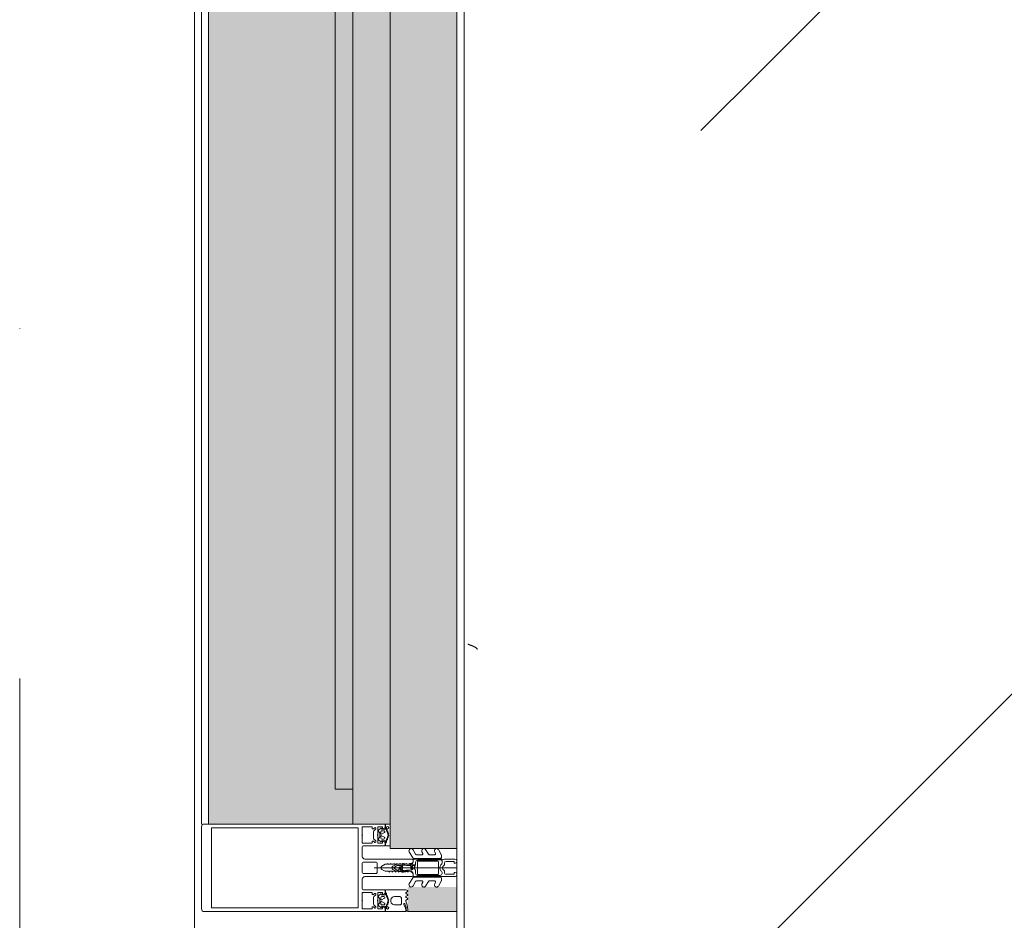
# Model space of a CAD drawing. Header units: millimetres. Extents: x -3267 to 40126, y 29201 to 102288.
# Tile 148 of 256: x 28526 to 29089, y 49064 to 49579. Entities that reach past the tile are written whole.
import ezdxf

# ---------------------------------------------------------------- set-up
doc = ezdxf.new("R2010")
doc.units = ezdxf.units.MM
doc.linetypes.add('4_ Штрихпунктир_ 10 х 2 мм', pattern=[1400, 1000, -200, 0, -200])
for name, color, linetype, lineweight in [('A-DETL-GENF-OTLN', 7, 'Continuous', 9), ('A-GLAZ-____-OTLN', 7, 'Continuous', 9), ('A-GLAZ-CWMG-MCUT', 7, 'Continuous', 9), ('A-GLAZ-CWMG-OTLN', 7, 'Continuous', 9), ('A-WALL-____-OTLN', 7, 'Continuous', 9), ('M-EQPM-____-OTLN', 7, 'Continuous', 9), ('S-GRID-____-OTLN', 7, 'Continuous', 9)]:
    doc.layers.add(name, color=color, linetype=linetype, lineweight=lineweight)
pattern_1 = [(135, (-48450, 26050), (-1000, 1e-13), [50, -1364.214]), (135, (-47950, 26050), (-1000, 1e-13), [50, -1364.214]), (135, (-47950, 26550), (-1000, 1e-13), [50, -1364.214]), (135, (-48664.64, 26764.64), (-1000, 1e-13), [403.55, -1010.664]), (135, (-48164.64, 26764.64), (-1000, 1e-13), [403.55, -1010.664]), (135, (-48664.64, 26264.64), (-1000, 1e-13), [403.55, -1010.664]), (135, (-48164.64, 26264.64), (-1000, 1e-13), [453.55, -960.664])]

# ---------------------------------------------------------------- blocks, each defined once
blk = doc.blocks.new('Rectangular Mullion - HI_CovCap-20mm_Mull-105mm-V273-ВКК_02_К1_З_ЭОМ_кабель_')
at = {"layer": 'A-DETL-GENF-OTLN', "color": 253, "true_color": 0xaaaaaa}
for p, q in [((-25, 144.5), (-25, 130.68)), ((23.5, 146), (-23.5, 146)), ((25, 130.68), (25, 144.5)), ((-25, 136), (-25, 59.5)), ((-22.9, 135.44), (-22.9, 59.4)), ((22.9, 136), (22.9, 59.4)), ((25, 136), (25, 59.4)), ((-25, 59.5), (-25, 61)), ((-12.6, 53.5), (-12.6, 41.4)), ((-5, 25.5), (-5, 52.5)), ((-3.2, 46.1), (-3.2, 53.5)), ((-2.7, 54), (2.7, 54)), ((3.2, 53.5), (3.2, 46.1)), ((5, 52.5), (5, 25.5)), ((12.6, 41.4), (12.6, 53.5)), ((-22.24, 46.35), (-21.18, 47.41)), ((-20.47, 47.7), (-17.13, 47.7)), ((-16.42, 47.41), (-15.36, 46.35)), ((2.7, 45.6), (-2.7, 45.6)), ((0, 47.27), (0, 0)), ((15.36, 46.35), (16.42, 47.41)), ((17.13, 47.7), (20.47, 47.7)), ((21.18, 47.41), (22.24, 46.35)), ((-23.5, 40.8), (-25, 40.8)), ((-22.3, 40.8), (-22.9, 40.8)), ((-22.9, 40.2), (-21.62, 40.2)), ((-21.76, 44.51), (-22.58, 43.54)), ((-22.27, 39.59), (-22.55, 39.1)), ((-21.2, 42.9), (-21.2, 41.7)), ((-21.07, 39.62), (-21.08, 39.77)), ((-19.5, 43.4), (-20.7, 43.4)), ((-20.7, 41.2), (-20.42, 41.2)), ((-20.48, 39.51), (-20.66, 39.4)), ((-20.16, 41.35), (-19.24, 42.95)), ((-17.65, 44), (-19.95, 44)), ((-18.36, 42.95), (-17.44, 41.35)), ((-16.9, 43.4), (-18.1, 43.4)), ((-17.18, 41.2), (-16.9, 41.2)), ((-17.02, 39.56), (-17.07, 39.36)), ((-16.46, 39.68), (-16.59, 39.75)), ((-16.4, 41.7), (-16.4, 42.9)), ((-15.02, 43.54), (-15.84, 44.51)), ((-14.64, 40.8), (-15.29, 40.8)), ((14.64, 40.8), (15.29, 40.8)), ((15.02, 43.54), (15.84, 44.51)), ((16.4, 41.7), (16.4, 42.9)), ((16.46, 39.68), (16.59, 39.75)), ((16.9, 43.4), (18.1, 43.4)), ((17.18, 41.2), (16.9, 41.2)), ((17.02, 39.56), (17.07, 39.36)), ((18.36, 42.95), (17.44, 41.35)), ((17.65, 44), (19.95, 44)), ((20.16, 41.35), (19.24, 42.95)), ((19.5, 43.4), (20.7, 43.4)), ((20.7, 41.2), (20.42, 41.2)), ((20.48, 39.51), (20.66, 39.4)), ((21.07, 39.62), (21.08, 39.77)), ((21.2, 42.9), (21.2, 41.7)), ((22.9, 40.2), (21.62, 40.2)), ((21.76, 44.51), (22.58, 43.54)), ((22.27, 39.59), (22.55, 39.1)), ((22.3, 40.8), (22.9, 40.8)), ((-19.97, 39.2), (-20.02, 39.33)), ((-19.33, 39.22), (-19.48, 39.08)), ((-18.77, 39.04), (-18.85, 39.17)), ((-18.16, 39.23), (-18.26, 39.06)), ((-17.56, 39.21), (-17.67, 39.31)), ((-1.89, 34.49), (-2.1, 32.75)), ((-0.87, 36.5), (-1.7, 35.06)), ((-1.12, 34.47), (-0.43, 35.65)), ((0.43, 35.65), (1.12, 34.47)), ((1.7, 35.06), (0.87, 36.5)), ((2.1, 32.75), (1.89, 34.49)), ((16.4, 35.6), (16.4, 32.6)), ((17.56, 39.21), (17.67, 39.31)), ((18.16, 39.23), (18.26, 39.06)), ((19.2, 37.6), (18.4, 37.6)), ((18.77, 39.04), (18.85, 39.17)), ((19.33, 39.22), (19.48, 39.08)), ((19.97, 39.2), (20.02, 39.33)), ((21.2, 32.6), (21.2, 35.6)), ((-2.24, 31), (-2.45, 30.87)), ((-2.45, 30.53), (-2.25, 30.41)), ((-1.33, 33.68), (-1.33, 33.78)), ((-1.25, 31.1), (0.74, 31.1)), ((-0.6, 32.5), (-0.6, 32.42)), ((0.84, 33), (-0.1, 33)), ((0.6, 32.3), (0.93, 32.3)), ((1.02, 31.78), (0.74, 32.06)), ((1.33, 33.78), (1.33, 33.68)), ((2.45, 30.87), (2.24, 31)), ((2.25, 30.41), (2.45, 30.53)), ((14.04, 28.99), (13.55, 28.15)), ((15.24, 28.15), (14.75, 28.99)), ((16.25, 28.99), (15.76, 28.15)), ((17.44, 28.15), (16.96, 28.99)), ((17.4, 31.6), (20.2, 31.6)), ((18.43, 28.95), (17.96, 28.15)), ((23.1, 29.29), (20.89, 30.27)), ((24.8, 29.2), (23.51, 29.2)), ((23.55, 28.9), (24.16, 28.9)), ((24.76, 28.3), (24.76, 28.2)), ((-7.75, 23.52), (-10.33, 25.01)), ((-9.07, 27.17), (-5.65, 25.19)), ((-7.5, 19.84), (-7.5, 23.08)), ((-5.4, 9.3), (-5.4, 24.76)), ((-3.5, 25), (-4.5, 25)), ((-3.3, 23.5), (-1.9, 23.5)), ((-1.7, 23.7), (-1.7, 24.9)), ((-1.4, 24.49), (-1.4, 23.99)), ((-1.1, 23.82), (-0.5, 24.17)), ((0.3, 26.2), (-1.09, 26.2)), ((0.43, 25), (0.2, 25)), ((0.34, 25.28), (0.58, 25.52)), ((0.5, 24.17), (1.42, 23.63)), ((1.92, 23.5), (3.3, 23.5)), ((4.5, 25), (3.5, 25)), ((5.4, 24.76), (5.4, 9.3)), ((5.65, 25.19), (9.07, 27.17)), ((7.5, 23.08), (7.5, 19.84)), ((10.33, 25.01), (7.75, 23.52)), ((24.56, 28), (23.89, 28)), ((-7.75, 16.23), (-10.41, 17.77)), ((-9.07, 19.88), (-8.25, 19.41)), ((-3.9, 22), (-3.9, 11)), ((-3.4, 22.5), (3.4, 22.5)), ((3.9, 11), (3.9, 22)), ((4.3, 22.5), (4.3, 9.4)), ((10.41, 17.77), (7.75, 16.23)), ((8.25, 19.41), (9.07, 19.88)), ((-9.07, 12.6), (-8.25, 12.12)), ((-7.5, 12.55), (-7.5, 15.8)), ((7.5, 15.8), (7.5, 12.55)), ((8.25, 12.12), (9.07, 12.6)), ((-7.62, 8.87), (-10.41, 10.48)), ((-5.9, 8.8), (-7.37, 8.8)), ((-5, 1), (-5, 6.7)), ((-2.71, 8.4), (-4.02, 8.4)), ((-3.7, 1.7), (-3.7, 6)), ((3.4, 10.5), (-3.4, 10.5)), ((-2.7, 7), (-2.13, 7)), ((-1.7, 9), (-2, 8.69)), ((-1.42, 7.29), (-0.71, 8.01)), ((0.71, 8.01), (1.42, 7.29)), ((2, 8.69), (1.7, 9)), ((2.13, 7), (2.7, 7)), ((3.3, 8.4), (2.71, 8.4)), ((3.7, 6), (3.7, 1.7)), ((7.37, 8.8), (5.9, 8.8)), ((10.41, 10.48), (7.62, 8.87))]:
    blk.add_line(p, q, dxfattribs=at)
at = {"layer": 'A-DETL-GENF-OTLN', "color": 253, "true_color": 0xaaaaaa, "flags": 128}
for points in [[(22.9, 130.68), (22.9, 140.2), (-22.9, 140.2), (-22.9, 130.68)], [(22.9, 61), (22.9, 57.79), (22.9, 56.3), (11.2, 56.3), (-11.2, 56.3), (-22.9, 56.3), (-22.9, 57.79), (-22.9, 61)], [(25, 61), (25, 57.79), (25, 41), (23.1, 41), (22.3, 41.8), (22.3, 42.4), (23.5, 42.4), (23.5, 45.1), (19.05, 45.1)], [(-19.05, 54), (-23.5, 54), (-23.5, 48.3), (-22.3, 48.3), (-22.3, 47.7), (-22.95, 47.05)], [(-14.65, 47.05), (-15.3, 47.7), (-15.3, 48.3), (-14.1, 48.3), (-14.1, 54), (-18.55, 54)], [(-6.5, 54), (-11.2, 54), (-12.1, 54)], [(12.1, 54), (11.2, 54), (6.5, 54)], [(18.55, 54), (14.1, 54), (14.1, 48.3), (15.3, 48.3), (15.3, 47.7), (14.65, 47.05)], [(22.95, 47.05), (22.3, 47.7), (22.3, 48.3), (23.5, 48.3), (23.5, 54), (19.05, 54)], [(-19.05, 45.1), (-23.5, 45.1), (-23.5, 42.4), (-22.3, 42.4), (-22.3, 41.8), (-23.1, 41), (-25, 41)], [(-13.1, 40.9), (-14.4, 40.9), (-15.3, 41.8), (-15.3, 42.4), (-14.1, 42.4), (-14.1, 45.1), (-18.55, 45.1)], [(18.55, 45.1), (14.1, 45.1), (14.1, 42.4), (15.3, 42.4), (15.3, 41.8), (14.4, 40.9), (13.1, 40.9)], [(-22.5, 43.09), (-22, 42.8), (-22, 42.67)], [(-16.05, 40.2), (-14.75, 40.1), (-16.02, 40.1), (-16.02, 39.94)], [(-15.6, 42.67), (-15.6, 42.8), (-15.1, 43.09)], [(-12.6, 38), (-12.6, 40.8), (-13.95, 40.8)], [(-0.87, 42.8), (-2, 40.84), (-2, 39.84), (-2.5, 39.55), (-2, 39.26), (-2, 38.04), (-2.5, 37.75), (-2, 37.46), (-2, 36.24), (-2.5, 35.95), (-2, 35.66), (-2, 34.44), (-2.5, 34.15), (-2, 33.86), (-2, 32.64), (-2.5, 32.35), (-2, 32.06), (-2, 30.84), (-2.5, 30.55), (-2, 30.26), (-2, 29.04), (-2.5, 28.75), (-2, 28.46), (-2, 27.24), (-2.5, 26.95), (-2.5, 26)], [(2.5, 26), (2, 26.29), (2, 27.51), (2.5, 27.8), (2, 28.09), (2, 29.31), (2.5, 29.6), (2, 29.89), (2, 31.11), (2.5, 31.4), (2, 31.69), (2, 32.91), (2.5, 33.2), (2, 33.49), (2, 34.71), (2.5, 35), (2, 35.29), (2, 36.51), (2.5, 36.8), (2, 37.09), (2, 38.31), (2.5, 38.6), (2, 38.89), (2, 40.84), (0.87, 42.8)], [(13.03, 28.15), (12.6, 28.9), (12.6, 40.8), (13.95, 40.8)], [(16.05, 40.2), (14.75, 40.1), (16.02, 40.1), (16.02, 39.94)], [(15.6, 42.67), (15.6, 42.8), (15.1, 43.09)], [(22.5, 43.09), (22, 42.8), (22, 42.67)], [(23.5, 40.8), (25, 40.8), (25, 29.4)], [(-0.35, 31.99), (0.1, 31.73), (-1.23, 31.6)], [(0.4, 31.8), (0.4, 31.9), (0.4, 32.1)], [(-3.41, 25), (-5, 25), (-5, 9.1)], [(-1.55, 25.25), (-1.17, 25.64), (-0.2, 25.7), (-0.42, 25.6), (-1.25, 24.85)], [(-0.1, 25.3), (-0.1, 25.4), (0, 25.42)], [(5, 1), (5, 25), (3.41, 25)], [(-4.51, 8.95), (-4.3, 11), (-4.3, 22.5)], [(-2.65, 1), (-2.65, 1.4), (-3.4, 1.4)], [(3.4, 1.4), (2.65, 1.4), (2.65, 1)]]:
    blk.add_lwpolyline(points, dxfattribs=at)
blk.add_lwpolyline([(0, 37), (0, 35.9)], close=True, dxfattribs=at)
at = {"layer": 'A-DETL-GENF-OTLN', "color": 253, "true_color": 0xaaaaaa}
for centre, radius, start, end in [((-23.5, 144.5), 1.5, 90, 180), ((23.5, 144.5), 1.5, 360, 90), ((-18.8, 53.94), 0.256, 12.6804, 167.3196), ((-12.1, 53.5), 0.5, 90, 180), ((-6.5, 52.5), 1.5, 360, 90), ((-2.7, 53.5), 0.5, 90, 180), ((2.7, 53.5), 0.5, 0, 90), ((6.5, 52.5), 1.5, 90, 180), ((12.1, 53.5), 0.5, 0, 90), ((18.8, 53.94), 0.256, 12.6804, 167.3196), ((-22.59, 46.7), 0.5, 135, 315), ((-20.47, 46.7), 1, 90, 135), ((-18.8, 45.04), 0.256, 12.6804, 167.3196), ((-17.13, 46.7), 1, 45, 90), ((-15.01, 46.7), 0.5, 225, 45), ((-2.7, 46.1), 0.5, 180, 270), ((2.7, 46.1), 0.5, 270, 0), ((15.01, 46.7), 0.5, 135, 315), ((17.13, 46.7), 1, 90, 135), ((18.8, 45.04), 0.256, 12.6804, 167.3196), ((20.47, 46.7), 1, 45, 90), ((22.59, 46.7), 0.5, 225, 45), ((-22.9, 39.55), 0.65, 90, 270), ((-23.2, 40.8), 0.3, 180, 0), ((-22.35, 43.35), 0.3, 140.0103, 239.9951), ((-22.3, 41.1), 0.3, 270.9052, 359.9815), ((-21.41, 39.09), 1, 90.8272, 149.9977), ((-18.96, 41.89), 3.14, 165.4979, 194.5021), ((-21.15, 44), 0.8, 22.6156, 140.0033), ((-21.62, 39.7), 0.5, 54.9221, 90), ((-21.42, 39.75), 0.339, 3.0025, 90.8217), ((-18.8, 43.71), 4.4, 234.9221, 305.8412), ((-20.7, 42.9), 0.5, 89.9899, 180.0101), ((-20.7, 41.7), 0.5, 179.9897, 270.0103), ((-20.8, 39.64), 0.272, 183.0147, 299.989), ((-20.32, 39.23), 0.316, 18.0033, 119.993), ((-20.42, 41.5), 0.3, 269.9879, 330.0064), ((-19.95, 44.5), 0.5, 202.6224, 269.9997), ((-19.5, 43.1), 0.3, 329.9976, 90.0064), ((-18.1, 43.1), 0.3, 89.9987, 209.9973), ((-17.65, 44.5), 0.5, 269.9988, 337.3791), ((-17.18, 41.5), 0.3, 209.995, 270.0107), ((-16.45, 44), 0.8, 40.0031, 157.3772), ((-16.73, 39.48), 0.3, 63.0032, 164.9985), ((-16.9, 42.9), 0.5, 0.0092, 89.9908), ((-16.9, 41.7), 0.5, 270.009, 359.991), ((-16.32, 39.94), 0.3, 243.009, 359.9888), ((-16.05, 39.9), 0.3, 90, 125.8412), ((-18.64, 41.89), 3.14, 346.8025, 14.483), ((-15.29, 41.1), 0.3, 166.8025, 270), ((-15.25, 43.35), 0.3, 299.9983, 40.0113), ((-14.83, 40.53), 0.33, 270, 54.9099), ((-14.75, 40.6), 0.5, 269.9912, 352.8263), ((-13.95, 40.5), 0.3, 90.003, 172.8115), ((-13.1, 41.4), 0.5, 270, 0), ((0, 42.3), 1, 30, 150), ((13.1, 41.4), 0.5, 180, 270), ((13.95, 40.5), 0.3, 7.1885, 89.997), ((14.75, 40.6), 0.5, 187.1737, 270.0088), ((14.83, 40.53), 0.33, 125.0901, 270), ((15.25, 43.35), 0.3, 139.9887, 240.0017), ((15.29, 41.1), 0.3, 270, 13.1975), ((18.64, 41.89), 3.14, 165.517, 193.1975), ((16.45, 44), 0.8, 22.6228, 139.9969), ((16.32, 39.94), 0.3, 180.0112, 296.991), ((16.05, 39.9), 0.3, 54.1588, 90), ((18.8, 43.71), 4.4, 234.1588, 305.0779), ((16.9, 42.9), 0.5, 90.0092, 179.9908), ((16.9, 41.7), 0.5, 180.009, 269.991), ((16.73, 39.48), 0.3, 15.0015, 116.9968), ((17.18, 41.5), 0.3, 269.9893, 330.005), ((17.65, 44.5), 0.5, 202.6209, 270.0012), ((18.1, 43.1), 0.3, 330.0027, 90.0013), ((19.5, 43.1), 0.3, 89.9936, 210.0024), ((19.95, 44.5), 0.5, 270.0003, 337.3776), ((20.32, 39.23), 0.316, 60.007, 161.9967), ((20.42, 41.5), 0.3, 209.9936, 270.0121), ((21.15, 44), 0.8, 39.9967, 157.3844), ((20.8, 39.64), 0.272, 240.011, 356.9853), ((20.7, 42.9), 0.5, 359.9899, 90.0101), ((20.7, 41.7), 0.5, 269.9897, 0.0103), ((21.42, 39.75), 0.339, 89.1783, 176.9975), ((21.62, 39.7), 0.5, 90, 125.0779), ((21.41, 39.09), 1, 30.0023, 89.1728), ((18.96, 41.89), 3.14, 345.4979, 14.5021), ((22.3, 41.1), 0.3, 180.0185, 269.0948), ((22.35, 43.35), 0.3, 300.0049, 39.9897), ((23.2, 40.8), 0.3, 180, 0), ((22.9, 39.55), 0.65, 270, 90), ((-22.9, 39.3), 0.4, 270, 330.0063), ((-19.69, 39.29), 0.3, 197.9991, 314.9995), ((-19.11, 38.99), 0.316, 32.9896, 135.009), ((-18.52, 39.21), 0.3, 213.0015, 329.9997), ((-17.88, 39.07), 0.316, 48.0026, 149.9974), ((-17.36, 39.43), 0.3, 227.9972, 345.0045), ((-0.4, 34.31), 1.5, 150, 173), ((0.27, 33.67), 1.6, 150, 176), ((0, 36), 1, 90.0286, 150), ((0, 35.4), 0.5, 90.0573, 150), ((0, 36), 1, 30, 89.9714), ((0, 35.4), 0.5, 30, 89.9427), ((-0.27, 33.67), 1.6, 4, 30), ((0.4, 34.31), 1.5, 7, 30), ((18.4, 35.6), 2, 90.0021, 179.9979), ((17.36, 39.43), 0.3, 194.9955, 312.0028), ((17.88, 39.07), 0.316, 30.0026, 131.9974), ((18.52, 39.21), 0.3, 210.0003, 326.9985), ((19.11, 38.99), 0.316, 44.991, 147.0104), ((19.2, 35.6), 2, 359.9974, 90.0026), ((19.69, 39.29), 0.3, 225.0005, 342.0009), ((22.9, 39.3), 0.4, 209.9937, 270), ((-2.35, 30.7), 0.2, 120, 240), ((17.75, 30.31), 20, 179.7236, 190.22), ((17.75, 30.31), 20, 173, 178.0497), ((-1.25, 30.9), 0.2, 90, 179.3132), ((46.55, 30.33), 48, 179.3132, 184.7125), ((46.55, 30.33), 48, 176, 178.2341), ((-1.23, 31.8), 0.2, 178.2341, 270), ((-0.1, 32.5), 0.5, 90, 180), ((-0.1, 32.42), 0.5, 180, 240), ((0.2, 31.9), 0.2, 240, 0), ((0.2, 31.8), 0.2, 270, 0), ((0.6, 32.1), 0.2, 90, 180), ((0.6, 31.92), 0.2, 45, 180), ((0.74, 31.5), 0.4, 270, 45), ((0.84, 33.5), 0.5, 270, 3.8302), ((0.93, 31.8), 0.5, 1.777, 90), ((-46.55, 30.33), 48, 354.4962, 1.777), ((-46.55, 30.33), 48, 3.8302, 4), ((-17.75, 30.31), 20, 349.78, 0.2764), ((-17.75, 30.31), 20, 1.9503, 7), ((2.35, 30.7), 0.2, 300, 60), ((14.4, 28.79), 0.41, 30.0052, 149.9948), ((16.6, 28.79), 0.41, 29.9985, 150.0015), ((17.4, 32.6), 1, 180.0013, 269.9987), ((18.86, 28.68), 0.51, 63.3386, 148.1931), ((23.89, 38.7), 10.7, 243.3398, 269.9994), ((20.2, 32.6), 1, 269.9928, 0.0072), ((20.75, 29.95), 0.35, 66.0016, 241.9252), ((23.55, 35.2), 6.3, 241.9279, 269.9996), ((23.51, 30.2), 1, 246.0062, 269.9955), ((24.16, 28.3), 0.6, 359.9876, 90.0102), ((24.56, 28.2), 0.2, 269.9773, 0.038), ((24.8, 29.4), 0.2, 270.0039, 359.9917), ((-9.68, 26.13), 1.3, 154.4117, 240), ((-9.72, 26.04), 1.3, 60, 150), ((-8, 23.08), 0.5, 360, 60), ((-5.9, 24.76), 0.5, 360, 60), ((-4.5, 25.5), 0.5, 180, 270), ((-3.3, 22.5), 1, 90, 180), ((-3.5, 26), 1, 270, 0), ((-3.41, 26.5), 1.5, 270, 10.22), ((-1.9, 23.7), 0.2, 270, 0), ((-1.2, 24.9), 0.5, 135, 180), ((-0.9, 24.49), 0.5, 135, 180), ((-1.2, 23.99), 0.2, 180, 300), ((-1.09, 26.4), 0.2, 184.7125, 270), ((-1.02, 25.5), 0.2, 90, 135), ((-0.42, 25.4), 0.2, 90, 135), ((0, 23.3), 1, 60, 120), ((-0.3, 25.4), 0.2, 360, 90), ((-0.2, 25.5), 0.2, 360, 90), ((0.2, 25.3), 0.3, 180, 270), ((0.2, 25.42), 0.2, 180, 315), ((0.3, 25.8), 0.4, 315, 90), ((0.43, 25.8), 0.8, 270, 354.4962), ((1.92, 24.5), 1, 240, 270), ((3.41, 26.5), 1.5, 169.78, 270), ((3.5, 26), 1, 180, 270), ((3.3, 22.5), 1, 360, 90), ((4.5, 25.5), 0.5, 270, 360), ((5.9, 24.76), 0.5, 120, 180), ((8, 23.08), 0.5, 120, 180), ((9.72, 26.04), 1.3, 30, 120), ((9.68, 26.13), 1.3, 300, 25.5883), ((13.29, 28.3), 0.3, 209.9964, 330.0036), ((15.5, 28.3), 0.3, 209.9964, 330.0036), ((17.7, 28.3), 0.3, 209.9964, 330.0036), ((-9.81, 18.81), 1.2, 150, 240), ((-9.72, 18.76), 1.3, 60, 150), ((-8, 19.84), 0.5, 240, 0), ((-3.4, 22), 0.5, 90, 180), ((3.4, 22), 0.5, 360, 90), ((8, 19.84), 0.5, 180, 300), ((9.72, 18.76), 1.3, 30, 120), ((9.81, 18.81), 1.2, 300, 30), ((-9.81, 11.52), 1.2, 150, 240), ((-9.72, 11.47), 1.3, 60, 150), ((-8, 12.55), 0.5, 240, 0), ((-8, 15.8), 0.5, 360, 60), ((8, 15.8), 0.5, 120, 180), ((8, 12.55), 0.5, 180, 300), ((9.72, 11.47), 1.3, 30, 120), ((9.81, 11.52), 1.2, 300, 30), ((-7.37, 9.3), 0.5, 240, 270), ((-5.9, 9.3), 0.5, 270, 0), ((-4, 9.1), 1, 180, 216.8699), ((-4, 6.7), 1, 143.1301, 180), ((-5.6, 7.9), 1, 323.1301, 36.8699), ((-4.02, 8.9), 0.5, 174, 270), ((-3.4, 11), 0.5, 180, 270), ((-2.7, 6), 1, 90, 180), ((-2.71, 9.4), 1, 270, 315), ((-2.13, 8), 1, 270, 315), ((0, 7.3), 2.4, 45, 135), ((0, 7.3), 1, 45, 135), ((2.13, 8), 1, 225, 270), ((2.71, 9.4), 1, 225, 270), ((2.7, 6), 1, 360, 90), ((3.3, 9.4), 1, 270, 0), ((3.4, 11), 0.5, 270, 0), ((5.9, 9.3), 0.5, 180, 270), ((7.37, 9.3), 0.5, 270, 300), ((-4, 1), 1, 180, 270), ((-3.4, 1.7), 0.3, 180, 270), ((-3.65, 1), 1, 270, 0), ((3.65, 1), 1, 180, 270), ((3.4, 1.7), 0.3, 270, 0), ((4, 1), 1, 270, 0)]:
    blk.add_arc(centre, radius, start, end, dxfattribs=at)
blk = doc.blocks.new('Rectangular Mullion - FWS-50-HI_Mull_CovCap-20mm_Mull-105mm_zoloto-5843152-ВКК_02_К1_З_ЭОМ_кабель_')
at = {"layer": 'A-GLAZ-CWMG-OTLN', "true_color": 0xf8f3e1}
blk.add_hatch(color=7, dxfattribs=at).paths.add_polyline_path([(4340, 99522), (4340, 99550), (4326, 99550), (4326, 99522)])
at = {"layer": 'A-GLAZ-CWMG-OTLN', "color": 253, "true_color": 0xaaaaaa}
blk.add_line((4340, 99550), (4340, 99522), dxfattribs=at)
blk = doc.blocks.new('АРФ_ блок_Окно - FWS SI insert unit_zoloto ПР-9497958-ВКК_02_К1_З_ЭОМ_кабель_')
at = {"layer": 'A-GLAZ-____-OTLN', "true_color": 0xf8f3e1}
for points in [[(-455, 69.5), (-455, 59.5), (455, 59.5), (455, 69.5), (-358.05, 69.5)], [(-358.05, 59.5), (-475, 59.5), (-475, 38), (475, 38), (475, 59.5), (-207.77, 59.5)], [(-489, 38), (-489, 0), (489, 0), (489, 38), (-358.05, 38)]]:
    blk.add_hatch(color=7, dxfattribs=at).paths.add_polyline_path(points)
at = {"layer": 'A-GLAZ-____-OTLN', "color": 253, "true_color": 0xaaaaaa}
for p, q in [((411.01, 140.5), (411.01, 128)), ((411.01, 140.5), (434.99, 140.5)), ((411.01, 140.5), (411.01, 139.56)), ((434.99, 128), (434.99, 140.5)), ((434.99, 139.56), (434.99, 140.5)), ((411.01, 128), (411.01, 83.5)), ((434.99, 83.5), (434.99, 128)), ((406.75, 83.5), (406.75, 69.5)), ((406.75, 83.5), (439.25, 83.5)), ((439.25, 69.5), (439.25, 83.5)), ((-455, 69.5), (455, 69.5)), ((-455, 59.5), (-455, 69.5)), ((455, 69.5), (455, 59.5)), ((-475, 38), (-475, 59.5)), ((-475, 59.5), (475, 59.5)), ((475, 59.5), (475, 38)), ((-489, 0), (-489, 38)), ((-489, 38), (489, 38)), ((489, 38), (489, 0))]:
    blk.add_line(p, q, dxfattribs=at)
for points in [[(411.01, 136.75), (411.03, 136.32), (411.11, 135.91), (411.24, 135.51)], [(434.75, 135.49), (434.89, 135.9), (434.97, 136.32), (434.99, 136.75)]]:
    blk.add_open_spline(points, degree=3, dxfattribs=at)
blk = doc.blocks.new('Rectangular Mullion - FWS-50-HI_Mull_CovCap-20mm_Mull-105mm_zoloto-2885899-ВКК_02_К1_З_ЭОМ_кабель_')
at = {"layer": 'A-GLAZ-CWMG-OTLN', "true_color": 0xf8f3e1}
blk.add_hatch(color=7, dxfattribs=at).paths.add_polyline_path([(26908, 74420), (26990.5, 74420), (26990.5, 74440), (26980.5, 74440), (26980.5, 75301.75), (26966.5, 75302.3), (26966.5, 75306.01), (26909.5, 75307.08), (26909.5, 75329.58), (26966.5, 75329.99), (26966.5, 75334.25), (26980.5, 75334.25), (26980.5, 75350), (26990.5, 75350), (26990.5, 75370), (26908, 75370), (26908, 74445)])
at = {"layer": 'A-GLAZ-CWMG-MCUT', "color": 253, "true_color": 0xaaaaaa}
for p, q in [((26904, 75370), (26904, 74420)), ((26908, 74420), (26908, 75370))]:
    blk.add_line(p, q, dxfattribs=at)
blk = doc.blocks.new('FP_1078-ВКК_02_К1_З_ЭОМ_кабель_')
at = {"layer": 'M-EQPM-____-OTLN', "color": 7, "true_color": 0xffffff}
for p, q in [((550.69, -11.23), (550.64, -11.29)), ((550.74, -11.17), (550.69, -11.23)), ((550.79, -11.11), (550.74, -11.17)), ((550.84, -11.04), (550.79, -11.11)), ((550.89, -10.98), (550.84, -11.04)), ((550.94, -10.9), (550.89, -10.98)), ((550.99, -10.83), (550.94, -10.9)), ((551.03, -10.75), (550.99, -10.83)), ((551.08, -10.67), (551.03, -10.75)), ((551.13, -10.59), (551.08, -10.67)), ((551.18, -10.51), (551.13, -10.59)), ((551.23, -10.42), (551.18, -10.51)), ((551.28, -10.33), (551.23, -10.42)), ((551.33, -10.24), (551.28, -10.33)), ((551.38, -10.14), (551.33, -10.24)), ((551.43, -10.05), (551.38, -10.14)), ((551.47, -9.95), (551.43, -10.05)), ((551.52, -9.85), (551.47, -9.95)), ((551.57, -9.74), (551.52, -9.85)), ((551.62, -9.64), (551.57, -9.74)), ((551.67, -9.53), (551.62, -9.64)), ((551.72, -9.42), (551.67, -9.53)), ((551.77, -9.31), (551.72, -9.42)), ((551.82, -9.2), (551.77, -9.31)), ((551.87, -9.08), (551.82, -9.2)), ((551.91, -8.97), (551.87, -9.08)), ((551.96, -8.85), (551.91, -8.97)), ((552.01, -8.73), (551.96, -8.85)), ((552.06, -8.61), (552.01, -8.73)), ((552.11, -8.48), (552.06, -8.61)), ((552.16, -8.36), (552.11, -8.48)), ((552.21, -8.23), (552.16, -8.36)), ((552.26, -8.11), (552.21, -8.23)), ((552.31, -7.98), (552.26, -8.11)), ((552.36, -7.85), (552.31, -7.98)), ((552.4, -7.72), (552.36, -7.85)), ((552.45, -7.59), (552.4, -7.72)), ((552.5, -7.46), (552.45, -7.59)), ((552.55, -7.33), (552.5, -7.46)), ((552.6, -7.2), (552.55, -7.33)), ((552.65, -7.06), (552.6, -7.2)), ((552.7, -6.93), (552.65, -7.06)), ((552.75, -6.79), (552.7, -6.93)), ((552.8, -6.66), (552.75, -6.79)), ((552.84, -6.53), (552.8, -6.66)), ((552.89, -6.39), (552.84, -6.53)), ((552.94, -6.26), (552.89, -6.39)), ((549.88, -11.77), (549.84, -11.77)), ((549.92, -11.76), (549.88, -11.77)), ((549.96, -11.75), (549.92, -11.76)), ((550, -11.74), (549.96, -11.75)), ((550.06, -11.73), (550.01, -11.74)), ((550.1, -11.71), (550.06, -11.73)), ((550.15, -11.68), (550.1, -11.71)), ((550.2, -11.66), (550.15, -11.68)), ((550.25, -11.63), (550.2, -11.66)), ((550.3, -11.6), (550.25, -11.63)), ((550.35, -11.56), (550.3, -11.6)), ((550.4, -11.53), (550.35, -11.56)), ((550.45, -11.48), (550.4, -11.53)), ((550.5, -11.44), (550.45, -11.48)), ((550.55, -11.39), (550.5, -11.44)), ((550.59, -11.34), (550.55, -11.39)), ((550.64, -11.29), (550.59, -11.34))]:
    blk.add_line(p, q, dxfattribs=at)
blk = doc.blocks.new('УТ_Низ пояса - Тип 1-10100361-ВКК_02_К1_З_ЭОМ_кабель_')
at = {"layer": 'M-EQPM-____-OTLN', "true_color": 0xffffff}
h = blk.add_hatch(dxfattribs=at)
h.set_pattern_fill('FP_352', style=0, pattern_type=2)
h.set_pattern_definition(pattern_1)
h.paths.add_polyline_path([(0, 0), (4.26, -4.26), (1610, -4.26), (1610, 0), (259.23, 0)])
h = blk.add_hatch(dxfattribs=at)
h.set_pattern_fill('FP_352', style=0, pattern_type=2)
h.set_pattern_definition(pattern_1)
h.paths.add_polyline_path([(6.26, -6.26), (588.45, -588), (1610, -588), (1610, -6.26), (259.23, -6.26)])
at = {"layer": 'M-EQPM-____-OTLN', "color": 253, "true_color": 0xaaaaaa}
for p, q in [((1610, 0), (0, 0)), ((1610, -4.26), (4.26, -4.26))]:
    blk.add_line(p, q, dxfattribs=at)
blk.add_blockref('FP_1078-ВКК_02_К1_З_ЭОМ_кабель_', (0, 0), dxfattribs=at)
blk = doc.blocks.new('Наметкина 10_РД_АРФ_К1_R21_rvt-1-ВКК_02_К1_З_ЭОМ_кабель_')
at = {"layer": 'A-WALL-____-OTLN', "color": 253, "true_color": 0xaaaaaa}
blk.add_line((26900, 49340), (26900, 51550), dxfattribs=at)
at = {"layer": 'A-GLAZ-____-OTLN', "color": 253, "lineweight": 9, "true_color": 0xaaaaaa, "rotation": 89.9999999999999}
blk.add_blockref('АРФ_ блок_Окно - FWS SI insert unit_zoloto ПР-9497958-ВКК_02_К1_З_ЭОМ_кабель_', (27050, 49875), dxfattribs=at)
at = {"layer": 'A-GLAZ-CWMG-OTLN', "color": 253, "lineweight": 9, "true_color": 0xaaaaaa}
blk.add_blockref('Rectangular Mullion - FWS-50-HI_Mull_CovCap-20mm_Mull-105mm_zoloto-2885899-ВКК_02_К1_З_ЭОМ_кабель_', (0, -25020), dxfattribs=at)
at = {"layer": 'A-GLAZ-CWMG-OTLN', "color": 253, "lineweight": 9, "true_color": 0xaaaaaa, "extrusion": (0, 0, -1), "rotation": 270.0000000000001}
blk.add_blockref('Rectangular Mullion - HI_CovCap-20mm_Mull-105mm-V273-ВКК_02_К1_З_ЭОМ_кабель_', (-27050, 49375), dxfattribs=at)
at = {"layer": 'A-GLAZ-CWMG-OTLN', "color": 253, "lineweight": 9, "true_color": 0xaaaaaa, "rotation": 270}
blk.add_blockref('Rectangular Mullion - FWS-50-HI_Mull_CovCap-20mm_Mull-105mm_zoloto-5843152-ВКК_02_К1_З_ЭОМ_кабель_', (-72500, 53690), dxfattribs=at)
at = {"layer": 'M-EQPM-____-OTLN', "color": 253, "lineweight": 9, "true_color": 0xaaaaaa, "rotation": 90}
blk.add_blockref('УТ_Низ пояса - Тип 1-10100361-ВКК_02_К1_З_ЭОМ_кабель_', (27050, 48950), dxfattribs=at)

msp = doc.modelspace()

# ---------------------------------------------------------------- linework, layer by layer
at = {"layer": 'S-GRID-____-OTLN', "color": 253, "linetype": '4_ Штрихпунктир_ 10 х 2 мм', "true_color": 0xaaaaaa}
msp.add_line((28525.58, 30000.72), (28525.58, 101488.31), dxfattribs=at)

# ---------------------------------------------------------------- block references
at = {"lineweight": 5}
msp.add_blockref('Наметкина 10_РД_АРФ_К1_R21_rvt-1-ВКК_02_К1_З_ЭОМ_кабель_', (1725.58, -281.28), dxfattribs=at)

doc.saveas('drawing.dxf')
